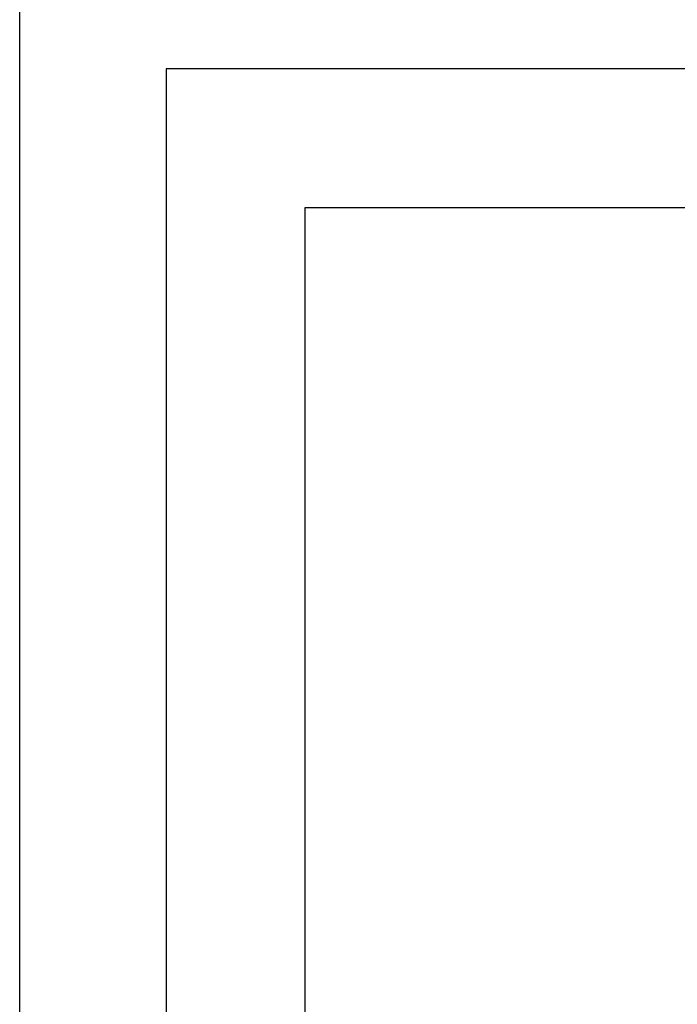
# Model space of a CAD drawing. Header units: millimetres. Extents: x 7284 to 21933, y -3393 to -31.
# Tile 40 of 60: x 12039 to 12489, y -2040 to -1367. Entities that reach past the tile are written whole.
import ezdxf

# ---------------------------------------------------------------- set-up
doc = ezdxf.new("R2010")
doc.units = ezdxf.units.MM
doc.layers.add('粗实线层', color=7, linetype='Continuous', lineweight=25)
doc.layers.add('细实线层', color=7, linetype='Continuous')

# ---------------------------------------------------------------- blocks, each defined once
blk = doc.blocks.new('$CAXA_FRAME_13B17AC1$')
at = {"layer": '粗实线层'}
for p, q in [((-138.5, 95), (-138.5, -95)), ((138.5, 95), (-138.5, 95))]:
    blk.add_line(p, q, dxfattribs=at)
at = {"layer": '细实线层'}
for p, q in [((148.5, 105), (-148.5, 105)), ((-148.5, 105), (-148.5, -105)), ((148.5, -105), (148.5, 105))]:
    blk.add_line(p, q, dxfattribs=at)

msp = doc.modelspace()

# ---------------------------------------------------------------- block references
at = {"layer": '粗实线层'}
for p, xscale, yscale, zscale in [((9661.45, -1712.145), 16.01233920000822, 16.01233919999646, 16.0123392), ((13548.368, -2397.118), 9.488793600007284, 9.488793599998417, 9.488793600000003)]:
    msp.add_blockref('$CAXA_FRAME_13B17AC1$', p, dxfattribs=dict(at, xscale=xscale, yscale=yscale, zscale=zscale))

doc.saveas('drawing.dxf')
